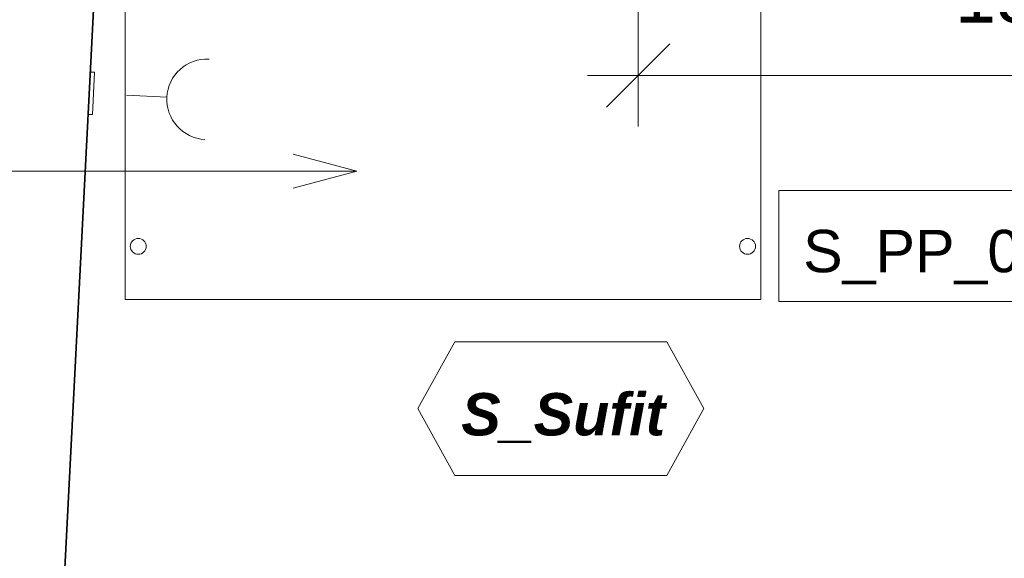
# Model space of a CAD drawing. Header units: centimetres. Extents: x -923 to 131, y 2044 to 2827.
# Tile 4 of 14: x -807 to -621, y 2455 to 2557. Entities that reach past the tile are written whole.
import ezdxf

# ---------------------------------------------------------------- set-up
doc = ezdxf.new("R2010")
doc.units = ezdxf.units.CM
for name, color, linetype, lineweight in [('Meble-1', 253, 'Continuous', 18), ('Notatki tekstowe', 50, 'Continuous', 9), ('Osprzęt elektryczny-1', 253, 'Continuous', 18), ('Oznaczenia wielu kategorii', 50, 'Continuous', 9), ('Oznaczenia wielu kategorii-1', 7, 'Continuous', 9), ('Symbol gniazda-1', 253, 'Continuous', 18), ('Wymiary', 50, 'Continuous', 9), ('Wymiary-40', 50, 'Continuous', 9), ('Ściany-2', 250, 'Continuous', 35)]:
    doc.layers.add(name, color=color, linetype=linetype, lineweight=lineweight)
doc.styles.add('Arial', font='arial.ttf', dxfattribs={"height": 8})
doc.styles.add('Arial_1', font='arial.ttf', dxfattribs={"height": 10})
doc.styles.add('Arial_B_I', font='arialbi.ttf', dxfattribs={"height": 8})
doc.dimstyles.new('Przekątna_-_2_5_mm_Arial_2', dxfattribs={"dimscale": 30.48, "dimtxt": 10.202594, "dimasz": 0.393701, "dimexe": 0.314961, "dimexo": 0.19685, "dimgap": 0.229659, "dimtad": 1, "dimdec": 0, "dimzin": 0, "dimdsep": 46, "dimtxsty": 'Arial_1', "dimblk1": 'OBLIQUE', "dimblk2": 'OBLIQUE', "dimsah": 1, "dimcen": 0.09, "dimdle": 0.314961, "dimazin": 0, "dimtfac": 1, "dimtdec": 4, "dimtix": 1, "dimtmove": 1, "dimatfit": 3, "dimfxl": 1, "dimtvp": 1, "dimtfill": 1, "dimtolj": 1, "dimtzin": 0, "dimarcsym": 2})

# ---------------------------------------------------------------- blocks, each defined once
blk = doc.blocks.new('F04148_EN_Teacher-Desk - Gray with Green-888308-Rzut_sufitu projektowany')
at = {"layer": 'Meble-1'}
for p, q in [((-60, -40), (-60, 40)), ((-60, 40), (60, 40)), ((60, 40), (60, -40)), ((-20.8, -40), (-60, -40)), ((60, -40), (24.4, -40))]:
    blk.add_line(p, q, dxfattribs=at)
for centre, start, end in [((-57.5, 30), 0, 180), ((-57.5, 30), 180, 360), ((57.5, 30), 0, 180), ((57.5, 30), 180, 360), ((-57.5, -30), 0, 180), ((57.5, -30), 0, 180), ((-57.5, -30), 180, 360), ((57.5, -30), 180, 360)]:
    blk.add_arc(centre, 1.5, start, end, dxfattribs=at)
blk = doc.blocks.new('TD_gniazda_wlaczniki_r01 - Gniazdo_wtykowe-V4-Rzut_sufitu projektowany')
at = {"layer": 'Osprzęt elektryczny-1'}
for p, q in [((-793.24, 2546.91), (-793.65, 2538.92)), ((-793.24, 2546.91), (-792.44, 2546.87)), ((-792.85, 2538.88), (-792.44, 2546.87)), ((-793.65, 2538.92), (-792.85, 2538.88))]:
    blk.add_line(p, q, dxfattribs=at)
at = {"layer": 'Symbol gniazda-1'}
blk.add_line((-786.38, 2542.55), (-778.79, 2542.16), dxfattribs=at)
blk.add_arc((-771.2, 2541.77), 7.6, 87.0641, 267.0641, dxfattribs=at)
blk = doc.blocks.new('Tag_MC_Opisy_ścian - Tag_MC_Kod_key_2mm-911955-Rzut_sufitu projektowany')
at = {"layer": 'Oznaczenia wielu kategorii'}
for p, q in [((-0.6899, -0.0087), (-0.5149, 0.3063)), ((0.4851, 0.3063), (-0.5149, 0.3063)), ((0.6601, -0.0087), (0.4851, 0.3063)), ((-0.6899, -0.0087), (-0.5149, -0.3237)), ((0.6601, -0.0087), (0.4851, -0.3237)), ((-0.5149, -0.3237), (0.4851, -0.3237))]:
    blk.add_line(p, q, dxfattribs=at)
blk = doc.blocks.new('DIMBLOCK4-Rzut_sufitu projektowany')
at = {"layer": 'Wymiary-40'}
for p, q in [((-689.82, 2546.26), (-689.82, 2579.08)), ((-501.82, 2546.26), (-501.82, 2555.86)), ((-699.42, 2546.26), (-501.82, 2546.26)), ((-689.82, 2546.26), (-689.82, 2536.66)), ((-501.82, 2546.26), (-501.82, 2449.12))]:
    blk.add_line(p, q, dxfattribs=at)
at = {"layer": 'Wymiary-40', "color": 250, "lineweight": 35}
for p, q in [((-689.82, 2546.26), (-683.82, 2552.26)), ((-501.82, 2546.26), (-495.82, 2552.26)), ((-689.82, 2546.26), (-695.82, 2540.26)), ((-501.82, 2546.26), (-507.82, 2540.26))]:
    blk.add_line(p, q, dxfattribs=at)
at = {"layer": 'Wymiary-40'}
blk.add_ellipse((-606.97, 2546.26), major_axis=(0, 14.85), ratio=0.7506, start_param=4.712389, end_param=6.283185, dxfattribs=at)
at = {"layer": 'Wymiary-40', "color": 0, "insert": (-630.04, 2566.24), "char_height": 10, "width": 27.6883, "attachment_point": 1, "line_spacing_factor": 0.941778, "style": 'Arial_1', "bg_fill": 3, "box_fill_scale": 1.25, "bg_fill_color": 256, "bg_fill_true_color": 13158600, "bg_fill_transparency": 0}
blk.add_mtext('188', dxfattribs=at)
blk = doc.blocks.new('_Oblique')
at = {"color": 0, "linetype": 'ByBlock', "lineweight": -2}
blk.add_line((-0.5, -0.5), (0.5, 0.5), dxfattribs=at)

msp = doc.modelspace()

# ---------------------------------------------------------------- linework, layer by layer
at = {"layer": 'Notatki tekstowe'}
for q in [(-754.93, 2531.4), (-809.67, 2528.19), (-754.93, 2524.97)]:
    msp.add_line((-742.93, 2528.19), q, dxfattribs=at)
at = {"layer": 'Ściany-2'}
msp.add_line((-786.31, 2682.08), (-803.54, 2346.08), dxfattribs=at)

# ---------------------------------------------------------------- block references
at = {"layer": 'Meble-1', "rotation": 180}
msp.add_blockref('F04148_EN_Teacher-Desk - Gray with Green-888308-Rzut_sufitu projektowany', (-726.68, 2544.02), dxfattribs=at)
at = {"layer": 'Oznaczenia wielu kategorii', "xscale": 39.99999999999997, "yscale": 39.99999999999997, "zscale": 39.99999999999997}
msp.add_blockref('Tag_MC_Opisy_ścian - Tag_MC_Kod_key_2mm-911955-Rzut_sufitu projektowany', (-703.83, 2483.75), dxfattribs=at)
at = {"layer": 'Symbol gniazda-1'}
msp.add_blockref('TD_gniazda_wlaczniki_r01 - Gniazdo_wtykowe-V4-Rzut_sufitu projektowany', (0, 0), dxfattribs=at)

# ---------------------------------------------------------------- texts
at = {"layer": 'Oznaczenia wielu kategorii-1', "insert": (-703.97, 2481.63), "char_height": 8, "width": 39.44, "attachment_point": 5, "line_spacing_factor": 0.936439, "style": 'Arial_B_I'}
msp.add_mtext('\\pxqc,t5,10,15,20,25,30,35,40,45,50,55,60,65,70,75,80,85,90,95,100,105,110,115,120,125,130,135,140,145,150,155,160;{S_Sufit}', dxfattribs=at)

# ---------------------------------------------------------------- next in the draw order: dimensions: what is measured, and where the dimension line sits
at = {"layer": 'Wymiary'}
dim = msp.add_linear_dim(base=(-501.82, 2546.26), p1=(-689.82, 2585.08), p2=(-501.82, 2443.12), dimstyle='Przekątna_-_2_5_mm_Arial_2', override={"dimpost": '<>', "dimfxl": 235.577839}, dxfattribs=at)
dim.commit()
dim.dimension.update_dxf_attribs({"geometry": 'DIMBLOCK4-Rzut_sufitu projektowany', "text_midpoint": (-616.2, 2559.57), "dimtype": 160})

# ---------------------------------------------------------------- next in the draw order: linework, layer by layer
at = {"layer": 'Oznaczenia wielu kategorii', "flags": 128}
msp.add_lwpolyline([(-663.3, 2524.58), (-606.62, 2524.58), (-606.62, 2503.62), (-663.3, 2503.62)], close=True, dxfattribs=at)

# ---------------------------------------------------------------- next in the draw order: texts
at = {"layer": 'Oznaczenia wielu kategorii-1', "insert": (-635.08, 2511.98), "char_height": 8, "width": 48.68, "attachment_point": 5, "line_spacing_factor": 0.936439, "style": 'Arial'}
msp.add_mtext('\\pxqc,t5,10,15,20,25,30,35,40,45,50,55,60,65,70,75,80,85,90,95,100,105,110,115,120,125,130,135,140,145,150,155,160;{S_PP_02}', dxfattribs=at)

doc.saveas('drawing.dxf')
